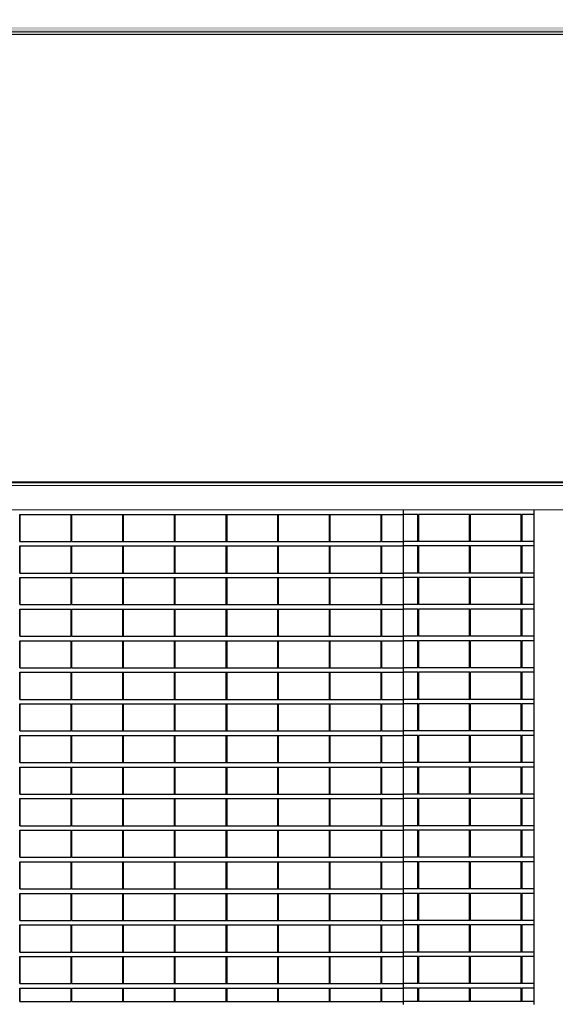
# Model space of a CAD drawing. Header units: millimetres. Extents: x 614675 to 1010864, y -150593 to -87691.
# Tile 142 of 194: x 921945 to 927884, y -137841 to -126928. Entities that reach past the tile are written whole.
import ezdxf

# ---------------------------------------------------------------- set-up
doc = ezdxf.new("R2010")
doc.units = ezdxf.units.MM
doc.header["$LTSCALE"] = 0.05
doc.layers.get('0').update_dxf_attribs({"lineweight": 0})
doc.layers.add('A-20--F1-WALLS', color=5, linetype='Continuous')
doc.layers.add('A-20--F3-WALLS', color=250, linetype='Continuous')
doc.layers.add('A-Sect-Thin', color=31, linetype='Continuous', lineweight=25)

# ---------------------------------------------------------------- blocks, each defined once
blk = doc.blocks.new('*U191')
at = {"layer": 'A-Sect-Thin', "color": 252, "linetype": 'Continuous', "lineweight": 25}
for points in [[(3079, 5100), (3079, 5400)], [(3079, 5400), (3083, 5400)], [(3083, 5100), (3083, 5400)], [(3083, 5400), (3647, 5400)], [(3647, 5100), (3647, 5400)], [(3653, 5100), (3653, 5400)], [(3653, 5400), (3656, 5400)], [(3656, 5100), (3656, 5400)], [(3656, 5400), (4219, 5400)], [(4219, 5100), (4219, 5400)], [(4225, 5100), (4225, 5400)], [(4225, 5400), (4228, 5400)], [(4228, 5100), (4228, 5400)], [(4228, 5400), (4792, 5400)], [(4792, 5100), (4792, 5400)], [(4798, 5100), (4798, 5400)], [(4798, 5400), (4801, 5400)], [(4801, 5100), (4801, 5400)], [(4801, 5400), (5365, 5400)], [(5365, 5100), (5365, 5400)], [(5371, 5100), (5371, 5400)], [(5371, 5400), (5375, 5400)], [(5375, 5100), (5375, 5400)], [(5375, 5400), (5937, 5400)], [(5937, 5100), (5937, 5400)], [(5943, 5100), (5943, 5400)], [(5943, 5400), (5947, 5400)], [(5947, 5100), (5947, 5400)], [(5947, 5400), (6510, 5400)], [(6510, 5100), (6510, 5400)], [(6516, 5100), (6516, 5400)], [(6516, 5400), (6519, 5400)], [(6519, 5100), (6519, 5400)], [(6519, 5400), (7084, 5400)], [(7084, 5100), (7084, 5400)], [(7090, 5100), (7090, 5400)], [(7090, 5400), (7093, 5400)], [(7093, 5100), (7093, 5400)], [(7093, 5400), (7333, 5400)], [(3079, 5100), (3083, 5100)], [(3079, 4750), (3079, 5050)], [(3079, 5050), (3083, 5050)], [(3083, 5100), (3647, 5100)], [(3083, 4750), (3083, 5050)], [(3083, 5050), (3647, 5050)], [(3647, 4750), (3647, 5050)], [(3653, 5100), (3656, 5100)], [(3653, 4750), (3653, 5050)], [(3653, 5050), (3656, 5050)], [(3656, 5100), (4219, 5100)], [(3656, 4750), (3656, 5050)], [(3656, 5050), (4219, 5050)], [(4219, 4750), (4219, 5050)], [(4225, 5100), (4228, 5100)], [(4225, 4750), (4225, 5050)], [(4225, 5050), (4228, 5050)], [(4228, 5100), (4792, 5100)], [(4228, 4750), (4228, 5050)], [(4228, 5050), (4792, 5050)], [(4792, 4750), (4792, 5050)], [(4798, 5100), (4801, 5100)], [(4798, 4750), (4798, 5050)], [(4798, 5050), (4801, 5050)], [(4801, 5100), (5365, 5100)], [(4801, 4750), (4801, 5050)], [(4801, 5050), (5365, 5050)], [(5365, 4750), (5365, 5050)], [(5371, 5100), (5375, 5100)], [(5371, 4750), (5371, 5050)], [(5371, 5050), (5375, 5050)], [(5375, 5100), (5937, 5100)], [(5375, 4750), (5375, 5050)], [(5375, 5050), (5937, 5050)], [(5937, 4750), (5937, 5050)], [(5943, 5100), (5947, 5100)], [(5943, 4750), (5943, 5050)], [(5943, 5050), (5947, 5050)], [(5947, 5100), (6510, 5100)], [(5947, 4750), (5947, 5050)], [(5947, 5050), (6510, 5050)], [(6510, 4750), (6510, 5050)], [(6516, 5100), (6519, 5100)], [(6516, 4750), (6516, 5050)], [(6516, 5050), (6519, 5050)], [(6519, 5100), (7084, 5100)], [(6519, 4750), (6519, 5050)], [(6519, 5050), (7084, 5050)], [(7084, 4750), (7084, 5050)], [(7090, 5100), (7093, 5100)], [(7090, 4750), (7090, 5050)], [(7090, 5050), (7093, 5050)], [(7093, 5100), (7333, 5100)], [(7093, 4750), (7093, 5050)], [(7093, 5050), (7333, 5050)], [(3079, 4750), (3083, 4750)], [(3079, 4400), (3079, 4700)], [(3079, 4700), (3083, 4700)], [(3083, 4750), (3647, 4750)], [(3083, 4400), (3083, 4700)], [(3083, 4700), (3647, 4700)], [(3647, 4400), (3647, 4700)], [(3653, 4750), (3656, 4750)], [(3653, 4400), (3653, 4700)], [(3653, 4700), (3656, 4700)], [(3656, 4750), (4219, 4750)], [(3656, 4400), (3656, 4700)], [(3656, 4700), (4219, 4700)], [(4219, 4400), (4219, 4700)], [(4225, 4750), (4228, 4750)], [(4225, 4400), (4225, 4700)], [(4225, 4700), (4228, 4700)], [(4228, 4750), (4792, 4750)], [(4228, 4400), (4228, 4700)], [(4228, 4700), (4792, 4700)], [(4792, 4400), (4792, 4700)], [(4798, 4750), (4801, 4750)], [(4798, 4400), (4798, 4700)], [(4798, 4700), (4801, 4700)], [(4801, 4750), (5365, 4750)], [(4801, 4400), (4801, 4700)], [(4801, 4700), (5365, 4700)], [(5365, 4400), (5365, 4700)], [(5371, 4750), (5375, 4750)], [(5371, 4400), (5371, 4700)], [(5371, 4700), (5375, 4700)], [(5375, 4750), (5937, 4750)], [(5375, 4400), (5375, 4700)], [(5375, 4700), (5937, 4700)], [(5937, 4400), (5937, 4700)], [(5943, 4750), (5947, 4750)], [(5943, 4400), (5943, 4700)], [(5943, 4700), (5947, 4700)], [(5947, 4750), (6510, 4750)], [(5947, 4400), (5947, 4700)], [(5947, 4700), (6510, 4700)], [(6510, 4400), (6510, 4700)], [(6516, 4750), (6519, 4750)], [(6516, 4400), (6516, 4700)], [(6516, 4700), (6519, 4700)], [(6519, 4750), (7084, 4750)], [(6519, 4400), (6519, 4700)], [(6519, 4700), (7084, 4700)], [(7084, 4400), (7084, 4700)], [(7090, 4750), (7093, 4750)], [(7090, 4400), (7090, 4700)], [(7090, 4700), (7093, 4700)], [(7093, 4750), (7333, 4750)], [(7093, 4400), (7093, 4700)], [(7093, 4700), (7333, 4700)], [(3079, 4400), (3083, 4400)], [(3083, 4400), (3647, 4400)], [(3653, 4400), (3656, 4400)], [(3656, 4400), (4219, 4400)], [(4225, 4400), (4228, 4400)], [(4228, 4400), (4792, 4400)], [(4798, 4400), (4801, 4400)], [(4801, 4400), (5365, 4400)], [(5371, 4400), (5375, 4400)], [(5375, 4400), (5937, 4400)], [(5943, 4400), (5947, 4400)], [(5947, 4400), (6510, 4400)], [(6516, 4400), (6519, 4400)], [(6519, 4400), (7084, 4400)], [(7090, 4400), (7093, 4400)], [(7093, 4400), (7333, 4400)], [(3079, 4050), (3079, 4350)], [(3079, 4350), (3083, 4350)], [(3083, 4050), (3083, 4350)], [(3083, 4350), (3647, 4350)], [(3647, 4050), (3647, 4350)], [(3653, 4050), (3653, 4350)], [(3653, 4350), (3656, 4350)], [(3656, 4050), (3656, 4350)], [(3656, 4350), (4219, 4350)], [(4219, 4050), (4219, 4350)], [(4225, 4050), (4225, 4350)], [(4225, 4350), (4228, 4350)], [(4228, 4050), (4228, 4350)], [(4228, 4350), (4792, 4350)], [(4792, 4050), (4792, 4350)], [(4798, 4050), (4798, 4350)], [(4798, 4350), (4801, 4350)], [(4801, 4050), (4801, 4350)], [(4801, 4350), (5365, 4350)], [(5365, 4050), (5365, 4350)], [(5371, 4050), (5371, 4350)], [(5371, 4350), (5375, 4350)], [(5375, 4050), (5375, 4350)], [(5375, 4350), (5937, 4350)], [(5937, 4050), (5937, 4350)], [(5943, 4050), (5943, 4350)], [(5943, 4350), (5947, 4350)], [(5947, 4050), (5947, 4350)], [(5947, 4350), (6510, 4350)], [(6510, 4050), (6510, 4350)], [(6516, 4050), (6516, 4350)], [(6516, 4350), (6519, 4350)], [(6519, 4050), (6519, 4350)], [(6519, 4350), (7084, 4350)], [(7084, 4050), (7084, 4350)], [(7090, 4050), (7090, 4350)], [(7090, 4350), (7093, 4350)], [(7093, 4050), (7093, 4350)], [(7093, 4350), (7333, 4350)], [(3079, 4050), (3083, 4050)], [(3083, 4050), (3647, 4050)], [(3653, 4050), (3656, 4050)], [(3656, 4050), (4219, 4050)], [(4225, 4050), (4228, 4050)], [(4228, 4050), (4792, 4050)], [(4798, 4050), (4801, 4050)], [(4801, 4050), (5365, 4050)], [(5371, 4050), (5375, 4050)], [(5375, 4050), (5937, 4050)], [(5943, 4050), (5947, 4050)], [(5947, 4050), (6510, 4050)], [(6516, 4050), (6519, 4050)], [(6519, 4050), (7084, 4050)], [(7090, 4050), (7093, 4050)], [(7093, 4050), (7333, 4050)], [(3079, 3700), (3079, 4000)], [(3079, 4000), (3083, 4000)], [(3083, 3700), (3083, 4000)], [(3083, 4000), (3647, 4000)], [(3647, 3700), (3647, 4000)], [(3653, 3700), (3653, 4000)], [(3653, 4000), (3656, 4000)], [(3656, 3700), (3656, 4000)], [(3656, 4000), (4219, 4000)], [(4219, 3700), (4219, 4000)], [(4225, 3700), (4225, 4000)], [(4225, 4000), (4228, 4000)], [(4228, 3700), (4228, 4000)], [(4228, 4000), (4792, 4000)], [(4792, 3700), (4792, 4000)], [(4798, 3700), (4798, 4000)], [(4798, 4000), (4801, 4000)], [(4801, 3700), (4801, 4000)], [(4801, 4000), (5365, 4000)], [(5365, 3700), (5365, 4000)], [(5371, 3700), (5371, 4000)], [(5371, 4000), (5375, 4000)], [(5375, 3700), (5375, 4000)], [(5375, 4000), (5937, 4000)], [(5937, 3700), (5937, 4000)], [(5943, 3700), (5943, 4000)], [(5943, 4000), (5947, 4000)], [(5947, 3700), (5947, 4000)], [(5947, 4000), (6510, 4000)], [(6510, 3700), (6510, 4000)], [(6516, 3700), (6516, 4000)], [(6516, 4000), (6519, 4000)], [(6519, 3700), (6519, 4000)], [(6519, 4000), (7084, 4000)], [(7084, 3700), (7084, 4000)], [(7090, 3700), (7090, 4000)], [(7090, 4000), (7093, 4000)], [(7093, 3700), (7093, 4000)], [(7093, 4000), (7333, 4000)], [(3079, 3700), (3083, 3700)], [(3079, 3350), (3079, 3650)], [(3079, 3650), (3083, 3650)], [(3083, 3700), (3647, 3700)], [(3083, 3350), (3083, 3650)], [(3083, 3650), (3647, 3650)], [(3647, 3350), (3647, 3650)], [(3653, 3700), (3656, 3700)], [(3653, 3350), (3653, 3650)], [(3653, 3650), (3656, 3650)], [(3656, 3700), (4219, 3700)], [(3656, 3350), (3656, 3650)], [(3656, 3650), (4219, 3650)], [(4219, 3350), (4219, 3650)], [(4225, 3700), (4228, 3700)], [(4225, 3350), (4225, 3650)], [(4225, 3650), (4228, 3650)], [(4228, 3700), (4792, 3700)], [(4228, 3350), (4228, 3650)], [(4228, 3650), (4792, 3650)], [(4792, 3350), (4792, 3650)], [(4798, 3700), (4801, 3700)], [(4798, 3350), (4798, 3650)], [(4798, 3650), (4801, 3650)], [(4801, 3700), (5365, 3700)], [(4801, 3350), (4801, 3650)], [(4801, 3650), (5365, 3650)], [(5365, 3350), (5365, 3650)], [(5371, 3700), (5375, 3700)], [(5371, 3350), (5371, 3650)], [(5371, 3650), (5375, 3650)], [(5375, 3700), (5937, 3700)], [(5375, 3350), (5375, 3650)], [(5375, 3650), (5937, 3650)], [(5937, 3350), (5937, 3650)], [(5943, 3700), (5947, 3700)], [(5943, 3350), (5943, 3650)], [(5943, 3650), (5947, 3650)], [(5947, 3700), (6510, 3700)], [(5947, 3350), (5947, 3650)], [(5947, 3650), (6510, 3650)], [(6510, 3350), (6510, 3650)], [(6516, 3700), (6519, 3700)], [(6516, 3350), (6516, 3650)], [(6516, 3650), (6519, 3650)], [(6519, 3700), (7084, 3700)], [(6519, 3350), (6519, 3650)], [(6519, 3650), (7084, 3650)], [(7084, 3350), (7084, 3650)], [(7090, 3700), (7093, 3700)], [(7090, 3350), (7090, 3650)], [(7090, 3650), (7093, 3650)], [(7093, 3700), (7333, 3700)], [(7093, 3350), (7093, 3650)], [(7093, 3650), (7333, 3650)], [(3079, 3350), (3083, 3350)], [(3079, 3000), (3079, 3300)], [(3079, 3300), (3083, 3300)], [(3083, 3350), (3647, 3350)], [(3083, 3000), (3083, 3300)], [(3083, 3300), (3647, 3300)], [(3647, 3000), (3647, 3300)], [(3653, 3350), (3656, 3350)], [(3653, 3000), (3653, 3300)], [(3653, 3300), (3656, 3300)], [(3656, 3350), (4219, 3350)], [(3656, 3000), (3656, 3300)], [(3656, 3300), (4219, 3300)], [(4219, 3000), (4219, 3300)], [(4225, 3350), (4228, 3350)], [(4225, 3000), (4225, 3300)], [(4225, 3300), (4228, 3300)], [(4228, 3350), (4792, 3350)], [(4228, 3000), (4228, 3300)], [(4228, 3300), (4792, 3300)], [(4792, 3000), (4792, 3300)], [(4798, 3350), (4801, 3350)], [(4798, 3000), (4798, 3300)], [(4798, 3300), (4801, 3300)], [(4801, 3350), (5365, 3350)], [(4801, 3000), (4801, 3300)], [(4801, 3300), (5365, 3300)], [(5365, 3000), (5365, 3300)], [(5371, 3350), (5375, 3350)], [(5371, 3000), (5371, 3300)], [(5371, 3300), (5375, 3300)], [(5375, 3350), (5937, 3350)], [(5375, 3000), (5375, 3300)], [(5375, 3300), (5937, 3300)], [(5937, 3000), (5937, 3300)], [(5943, 3350), (5947, 3350)], [(5943, 3000), (5943, 3300)], [(5943, 3300), (5947, 3300)], [(5947, 3350), (6510, 3350)], [(5947, 3000), (5947, 3300)], [(5947, 3300), (6510, 3300)], [(6510, 3000), (6510, 3300)], [(6516, 3350), (6519, 3350)], [(6516, 3000), (6516, 3300)], [(6516, 3300), (6519, 3300)], [(6519, 3350), (7084, 3350)], [(6519, 3000), (6519, 3300)], [(6519, 3300), (7084, 3300)], [(7084, 3000), (7084, 3300)], [(7090, 3350), (7093, 3350)], [(7090, 3000), (7090, 3300)], [(7090, 3300), (7093, 3300)], [(7093, 3350), (7333, 3350)], [(7093, 3000), (7093, 3300)], [(7093, 3300), (7333, 3300)], [(3079, 3000), (3083, 3000)], [(3079, 2650), (3079, 2950)], [(3079, 2950), (3083, 2950)], [(3083, 3000), (3647, 3000)], [(3083, 2650), (3083, 2950)], [(3083, 2950), (3647, 2950)], [(3647, 2650), (3647, 2950)], [(3653, 3000), (3656, 3000)], [(3653, 2650), (3653, 2950)], [(3653, 2950), (3656, 2950)], [(3656, 3000), (4219, 3000)], [(3656, 2650), (3656, 2950)], [(3656, 2950), (4219, 2950)], [(4219, 2650), (4219, 2950)], [(4225, 3000), (4228, 3000)], [(4225, 2650), (4225, 2950)], [(4225, 2950), (4228, 2950)], [(4228, 3000), (4792, 3000)], [(4228, 2650), (4228, 2950)], [(4228, 2950), (4792, 2950)], [(4792, 2650), (4792, 2950)], [(4798, 3000), (4801, 3000)], [(4798, 2650), (4798, 2950)], [(4798, 2950), (4801, 2950)], [(4801, 3000), (5365, 3000)], [(4801, 2650), (4801, 2950)], [(4801, 2950), (5365, 2950)], [(5365, 2650), (5365, 2950)], [(5371, 3000), (5375, 3000)], [(5371, 2650), (5371, 2950)], [(5371, 2950), (5375, 2950)], [(5375, 3000), (5937, 3000)], [(5375, 2650), (5375, 2950)], [(5375, 2950), (5937, 2950)], [(5937, 2650), (5937, 2950)], [(5943, 3000), (5947, 3000)], [(5943, 2650), (5943, 2950)], [(5943, 2950), (5947, 2950)], [(5947, 3000), (6510, 3000)], [(5947, 2650), (5947, 2950)], [(5947, 2950), (6510, 2950)], [(6510, 2650), (6510, 2950)], [(6516, 3000), (6519, 3000)], [(6516, 2650), (6516, 2950)], [(6516, 2950), (6519, 2950)], [(6519, 3000), (7084, 3000)], [(6519, 2650), (6519, 2950)], [(6519, 2950), (7084, 2950)], [(7084, 2650), (7084, 2950)], [(7090, 3000), (7093, 3000)], [(7090, 2650), (7090, 2950)], [(7090, 2950), (7093, 2950)], [(7093, 3000), (7333, 3000)], [(7093, 2650), (7093, 2950)], [(7093, 2950), (7333, 2950)], [(3079, 2650), (3083, 2650)], [(3083, 2650), (3647, 2650)], [(3653, 2650), (3656, 2650)], [(3656, 2650), (4219, 2650)], [(4225, 2650), (4228, 2650)], [(4228, 2650), (4792, 2650)], [(4798, 2650), (4801, 2650)], [(4801, 2650), (5365, 2650)], [(5371, 2650), (5375, 2650)], [(5375, 2650), (5937, 2650)], [(5943, 2650), (5947, 2650)], [(5947, 2650), (6510, 2650)], [(6516, 2650), (6519, 2650)], [(6519, 2650), (7084, 2650)], [(7090, 2650), (7093, 2650)], [(7093, 2650), (7333, 2650)], [(3079, 2300), (3079, 2600)], [(3079, 2600), (3083, 2600)], [(3083, 2300), (3083, 2600)], [(3083, 2600), (3647, 2600)], [(3647, 2300), (3647, 2600)], [(3653, 2300), (3653, 2600)], [(3653, 2600), (3656, 2600)], [(3656, 2300), (3656, 2600)], [(3656, 2600), (4219, 2600)], [(4219, 2300), (4219, 2600)], [(4225, 2300), (4225, 2600)], [(4225, 2600), (4228, 2600)], [(4228, 2300), (4228, 2600)], [(4228, 2600), (4792, 2600)], [(4792, 2300), (4792, 2600)], [(4798, 2300), (4798, 2600)], [(4798, 2600), (4801, 2600)], [(4801, 2300), (4801, 2600)], [(4801, 2600), (5365, 2600)], [(5365, 2300), (5365, 2600)], [(5371, 2300), (5371, 2600)], [(5371, 2600), (5375, 2600)], [(5375, 2300), (5375, 2600)], [(5375, 2600), (5937, 2600)], [(5937, 2300), (5937, 2600)], [(5943, 2300), (5943, 2600)], [(5943, 2600), (5947, 2600)], [(5947, 2300), (5947, 2600)], [(5947, 2600), (6510, 2600)], [(6510, 2300), (6510, 2600)], [(6516, 2300), (6516, 2600)], [(6516, 2600), (6519, 2600)], [(6519, 2300), (6519, 2600)], [(6519, 2600), (7084, 2600)], [(7084, 2300), (7084, 2600)], [(7090, 2300), (7090, 2600)], [(7090, 2600), (7093, 2600)], [(7093, 2300), (7093, 2600)], [(7093, 2600), (7333, 2600)], [(3079, 2300), (3083, 2300)], [(3083, 2300), (3647, 2300)], [(3653, 2300), (3656, 2300)], [(3656, 2300), (4219, 2300)], [(4225, 2300), (4228, 2300)], [(4228, 2300), (4792, 2300)], [(4798, 2300), (4801, 2300)], [(4801, 2300), (5365, 2300)], [(5371, 2300), (5375, 2300)], [(5375, 2300), (5937, 2300)], [(5943, 2300), (5947, 2300)], [(5947, 2300), (6510, 2300)], [(6516, 2300), (6519, 2300)], [(6519, 2300), (7084, 2300)], [(7090, 2300), (7093, 2300)], [(7093, 2300), (7333, 2300)], [(3079, 1950), (3079, 2250)], [(3079, 2250), (3083, 2250)], [(3083, 1950), (3083, 2250)], [(3083, 2250), (3647, 2250)], [(3647, 1950), (3647, 2250)], [(3653, 1950), (3653, 2250)], [(3653, 2250), (3656, 2250)], [(3656, 1950), (3656, 2250)], [(3656, 2250), (4219, 2250)], [(4219, 1950), (4219, 2250)], [(4225, 1950), (4225, 2250)], [(4225, 2250), (4228, 2250)], [(4228, 1950), (4228, 2250)], [(4228, 2250), (4792, 2250)], [(4792, 1950), (4792, 2250)], [(4798, 1950), (4798, 2250)], [(4798, 2250), (4801, 2250)], [(4801, 1950), (4801, 2250)], [(4801, 2250), (5365, 2250)], [(5365, 1950), (5365, 2250)], [(5371, 1950), (5371, 2250)], [(5371, 2250), (5375, 2250)], [(5375, 1950), (5375, 2250)], [(5375, 2250), (5937, 2250)], [(5937, 1950), (5937, 2250)], [(5943, 1950), (5943, 2250)], [(5943, 2250), (5947, 2250)], [(5947, 1950), (5947, 2250)], [(5947, 2250), (6510, 2250)], [(6510, 1950), (6510, 2250)], [(6516, 1950), (6516, 2250)], [(6516, 2250), (6519, 2250)], [(6519, 1950), (6519, 2250)], [(6519, 2250), (7084, 2250)], [(7084, 1950), (7084, 2250)], [(7090, 1950), (7090, 2250)], [(7090, 2250), (7093, 2250)], [(7093, 1950), (7093, 2250)], [(7093, 2250), (7333, 2250)], [(3079, 1950), (3083, 1950)], [(3079, 1600), (3079, 1900)], [(3079, 1900), (3083, 1900)], [(3083, 1950), (3647, 1950)], [(3083, 1600), (3083, 1900)], [(3083, 1900), (3647, 1900)], [(3647, 1600), (3647, 1900)], [(3653, 1950), (3656, 1950)], [(3653, 1600), (3653, 1900)], [(3653, 1900), (3656, 1900)], [(3656, 1950), (4219, 1950)], [(3656, 1600), (3656, 1900)], [(3656, 1900), (4219, 1900)], [(4219, 1600), (4219, 1900)], [(4225, 1950), (4228, 1950)], [(4225, 1600), (4225, 1900)], [(4225, 1900), (4228, 1900)], [(4228, 1950), (4792, 1950)], [(4228, 1600), (4228, 1900)], [(4228, 1900), (4792, 1900)], [(4792, 1600), (4792, 1900)], [(4798, 1950), (4801, 1950)], [(4798, 1600), (4798, 1900)], [(4798, 1900), (4801, 1900)], [(4801, 1950), (5365, 1950)], [(4801, 1600), (4801, 1900)], [(4801, 1900), (5365, 1900)], [(5365, 1600), (5365, 1900)], [(5371, 1950), (5375, 1950)], [(5371, 1600), (5371, 1900)], [(5371, 1900), (5375, 1900)], [(5375, 1950), (5937, 1950)], [(5375, 1600), (5375, 1900)], [(5375, 1900), (5937, 1900)], [(5937, 1600), (5937, 1900)], [(5943, 1950), (5947, 1950)], [(5943, 1600), (5943, 1900)], [(5943, 1900), (5947, 1900)], [(5947, 1950), (6510, 1950)], [(5947, 1600), (5947, 1900)], [(5947, 1900), (6510, 1900)], [(6510, 1600), (6510, 1900)], [(6516, 1950), (6519, 1950)], [(6516, 1600), (6516, 1900)], [(6516, 1900), (6519, 1900)], [(6519, 1950), (7084, 1950)], [(6519, 1600), (6519, 1900)], [(6519, 1900), (7084, 1900)], [(7084, 1600), (7084, 1900)], [(7090, 1950), (7093, 1950)], [(7090, 1600), (7090, 1900)], [(7090, 1900), (7093, 1900)], [(7093, 1950), (7333, 1950)], [(7093, 1600), (7093, 1900)], [(7093, 1900), (7333, 1900)], [(3079, 1600), (3083, 1600)], [(3079, 1250), (3079, 1550)], [(3079, 1550), (3083, 1550)], [(3083, 1600), (3647, 1600)], [(3083, 1250), (3083, 1550)], [(3083, 1550), (3647, 1550)], [(3647, 1250), (3647, 1550)], [(3653, 1600), (3656, 1600)], [(3653, 1250), (3653, 1550)], [(3653, 1550), (3656, 1550)], [(3656, 1600), (4219, 1600)], [(3656, 1250), (3656, 1550)], [(3656, 1550), (4219, 1550)], [(4219, 1250), (4219, 1550)], [(4225, 1600), (4228, 1600)], [(4225, 1250), (4225, 1550)], [(4225, 1550), (4228, 1550)], [(4228, 1600), (4792, 1600)], [(4228, 1250), (4228, 1550)], [(4228, 1550), (4792, 1550)], [(4792, 1250), (4792, 1550)], [(4798, 1600), (4801, 1600)], [(4798, 1250), (4798, 1550)], [(4798, 1550), (4801, 1550)], [(4801, 1600), (5365, 1600)], [(4801, 1250), (4801, 1550)], [(4801, 1550), (5365, 1550)], [(5365, 1250), (5365, 1550)], [(5371, 1600), (5375, 1600)], [(5371, 1250), (5371, 1550)], [(5371, 1550), (5375, 1550)], [(5375, 1600), (5937, 1600)], [(5375, 1250), (5375, 1550)], [(5375, 1550), (5937, 1550)], [(5937, 1250), (5937, 1550)], [(5943, 1600), (5947, 1600)], [(5943, 1250), (5943, 1550)], [(5943, 1550), (5947, 1550)], [(5947, 1600), (6510, 1600)], [(5947, 1250), (5947, 1550)], [(5947, 1550), (6510, 1550)], [(6510, 1250), (6510, 1550)], [(6516, 1600), (6519, 1600)], [(6516, 1250), (6516, 1550)], [(6516, 1550), (6519, 1550)], [(6519, 1600), (7084, 1600)], [(6519, 1250), (6519, 1550)], [(6519, 1550), (7084, 1550)], [(7084, 1250), (7084, 1550)], [(7090, 1600), (7093, 1600)], [(7090, 1250), (7090, 1550)], [(7090, 1550), (7093, 1550)], [(7093, 1600), (7333, 1600)], [(7093, 1250), (7093, 1550)], [(7093, 1550), (7333, 1550)], [(3079, 1250), (3083, 1250)], [(3083, 1250), (3647, 1250)], [(3653, 1250), (3656, 1250)], [(3656, 1250), (4219, 1250)], [(4225, 1250), (4228, 1250)], [(4228, 1250), (4792, 1250)], [(4798, 1250), (4801, 1250)], [(4801, 1250), (5365, 1250)], [(5371, 1250), (5375, 1250)], [(5375, 1250), (5937, 1250)], [(5943, 1250), (5947, 1250)], [(5947, 1250), (6510, 1250)], [(6516, 1250), (6519, 1250)], [(6519, 1250), (7084, 1250)], [(7090, 1250), (7093, 1250)], [(7093, 1250), (7333, 1250)], [(3079, 900), (3079, 1200)], [(3079, 1200), (3083, 1200)], [(3083, 900), (3083, 1200)], [(3083, 1200), (3647, 1200)], [(3647, 900), (3647, 1200)], [(3653, 900), (3653, 1200)], [(3653, 1200), (3656, 1200)], [(3656, 900), (3656, 1200)], [(3656, 1200), (4219, 1200)], [(4219, 900), (4219, 1200)], [(4225, 900), (4225, 1200)], [(4225, 1200), (4228, 1200)], [(4228, 900), (4228, 1200)], [(4228, 1200), (4792, 1200)], [(4792, 900), (4792, 1200)], [(4798, 900), (4798, 1200)], [(4798, 1200), (4801, 1200)], [(4801, 900), (4801, 1200)], [(4801, 1200), (5365, 1200)], [(5365, 900), (5365, 1200)], [(5371, 900), (5371, 1200)], [(5371, 1200), (5375, 1200)], [(5375, 900), (5375, 1200)], [(5375, 1200), (5937, 1200)], [(5937, 900), (5937, 1200)], [(5943, 900), (5943, 1200)], [(5943, 1200), (5947, 1200)], [(5947, 900), (5947, 1200)], [(5947, 1200), (6510, 1200)], [(6510, 900), (6510, 1200)], [(6516, 900), (6516, 1200)], [(6516, 1200), (6519, 1200)], [(6519, 900), (6519, 1200)], [(6519, 1200), (7084, 1200)], [(7084, 900), (7084, 1200)], [(7090, 900), (7090, 1200)], [(7090, 1200), (7093, 1200)], [(7093, 900), (7093, 1200)], [(7093, 1200), (7333, 1200)], [(3079, 900), (3083, 900)], [(3083, 900), (3647, 900)], [(3653, 900), (3656, 900)], [(3656, 900), (4219, 900)], [(4225, 900), (4228, 900)], [(4228, 900), (4792, 900)], [(4798, 900), (4801, 900)], [(4801, 900), (5365, 900)], [(5371, 900), (5375, 900)], [(5375, 900), (5937, 900)], [(5943, 900), (5947, 900)], [(5947, 900), (6510, 900)], [(6516, 900), (6519, 900)], [(6519, 900), (7084, 900)], [(7090, 900), (7093, 900)], [(7093, 900), (7333, 900)], [(3079, 550), (3079, 850)], [(3079, 850), (3083, 850)], [(3083, 550), (3083, 850)], [(3083, 850), (3647, 850)], [(3647, 550), (3647, 850)], [(3653, 550), (3653, 850)], [(3653, 850), (3656, 850)], [(3656, 550), (3656, 850)], [(3656, 850), (4219, 850)], [(4219, 550), (4219, 850)], [(4225, 550), (4225, 850)], [(4225, 850), (4228, 850)], [(4228, 550), (4228, 850)], [(4228, 850), (4792, 850)], [(4792, 550), (4792, 850)], [(4798, 550), (4798, 850)], [(4798, 850), (4801, 850)], [(4801, 550), (4801, 850)], [(4801, 850), (5365, 850)], [(5365, 550), (5365, 850)], [(5371, 550), (5371, 850)], [(5371, 850), (5375, 850)], [(5375, 550), (5375, 850)], [(5375, 850), (5937, 850)], [(5937, 550), (5937, 850)], [(5943, 550), (5943, 850)], [(5943, 850), (5947, 850)], [(5947, 550), (5947, 850)], [(5947, 850), (6510, 850)], [(6510, 550), (6510, 850)], [(6516, 550), (6516, 850)], [(6516, 850), (6519, 850)], [(6519, 550), (6519, 850)], [(6519, 850), (7084, 850)], [(7084, 550), (7084, 850)], [(7090, 550), (7090, 850)], [(7090, 850), (7093, 850)], [(7093, 550), (7093, 850)], [(7093, 850), (7333, 850)], [(3079, 550), (3083, 550)], [(3083, 550), (3647, 550)], [(3653, 550), (3656, 550)], [(3656, 550), (4219, 550)], [(4225, 550), (4228, 550)], [(4228, 550), (4792, 550)], [(4798, 550), (4801, 550)], [(4801, 550), (5365, 550)], [(5371, 550), (5375, 550)], [(5375, 550), (5937, 550)], [(5943, 550), (5947, 550)], [(5947, 550), (6510, 550)], [(6516, 550), (6519, 550)], [(6519, 550), (7084, 550)], [(7090, 550), (7093, 550)], [(7093, 550), (7333, 550)], [(3079, 200), (3079, 500)], [(3079, 500), (3083, 500)], [(3083, 200), (3083, 500)], [(3083, 500), (3647, 500)], [(3647, 200), (3647, 500)], [(3653, 200), (3653, 500)], [(3653, 500), (3656, 500)], [(3656, 200), (3656, 500)], [(3656, 500), (4219, 500)], [(4219, 200), (4219, 500)], [(4225, 200), (4225, 500)], [(4225, 500), (4228, 500)], [(4228, 200), (4228, 500)], [(4228, 500), (4792, 500)], [(4792, 200), (4792, 500)], [(4798, 200), (4798, 500)], [(4798, 500), (4801, 500)], [(4801, 200), (4801, 500)], [(4801, 500), (5365, 500)], [(5365, 200), (5365, 500)], [(5371, 200), (5371, 500)], [(5371, 500), (5375, 500)], [(5375, 200), (5375, 500)], [(5375, 500), (5937, 500)], [(5937, 200), (5937, 500)], [(5943, 200), (5943, 500)], [(5943, 500), (5947, 500)], [(5947, 200), (5947, 500)], [(5947, 500), (6510, 500)], [(6510, 200), (6510, 500)], [(6516, 200), (6516, 500)], [(6516, 500), (6519, 500)], [(6519, 200), (6519, 500)], [(6519, 500), (7084, 500)], [(7084, 200), (7084, 500)], [(7090, 200), (7090, 500)], [(7090, 500), (7093, 500)], [(7093, 200), (7093, 500)], [(7093, 500), (7333, 500)], [(3079, 200), (3083, 200)], [(3079, 0), (3079, 150)], [(3079, 150), (3083, 150)], [(3083, 200), (3647, 200)], [(3083, 0), (3083, 150)], [(3083, 150), (3647, 150)], [(3647, 0), (3647, 150)], [(3653, 200), (3656, 200)], [(3653, 0), (3653, 150)], [(3653, 150), (3656, 150)], [(3656, 200), (4219, 200)], [(3656, 0), (3656, 150)], [(3656, 150), (4219, 150)], [(4219, 0), (4219, 150)], [(4225, 200), (4228, 200)], [(4225, 0), (4225, 150)], [(4225, 150), (4228, 150)], [(4228, 200), (4792, 200)], [(4228, 0), (4228, 150)], [(4228, 150), (4792, 150)], [(4792, 0), (4792, 150)], [(4798, 200), (4801, 200)], [(4798, 0), (4798, 150)], [(4798, 150), (4801, 150)], [(4801, 200), (5365, 200)], [(4801, 0), (4801, 150)], [(4801, 150), (5365, 150)], [(5365, 0), (5365, 150)], [(5371, 200), (5375, 200)], [(5371, 0), (5371, 150)], [(5371, 150), (5375, 150)], [(5375, 200), (5937, 200)], [(5375, 0), (5375, 150)], [(5375, 150), (5937, 150)], [(5937, 0), (5937, 150)], [(5943, 200), (5947, 200)], [(5943, 0), (5943, 150)], [(5943, 150), (5947, 150)], [(5947, 200), (6510, 200)], [(5947, 0), (5947, 150)], [(5947, 150), (6510, 150)], [(6510, 0), (6510, 150)], [(6516, 200), (6519, 200)], [(6516, 0), (6516, 150)], [(6516, 150), (6519, 150)], [(6519, 200), (7084, 200)], [(6519, 0), (6519, 150)], [(6519, 150), (7084, 150)], [(7084, 0), (7084, 150)], [(7090, 200), (7093, 200)], [(7090, 0), (7090, 150)], [(7090, 150), (7093, 150)], [(7093, 200), (7333, 200)], [(7093, 0), (7093, 150)], [(7093, 150), (7333, 150)], [(3079, 0), (3083, 0)], [(3083, 0), (3647, 0)], [(3653, 0), (3656, 0)], [(3656, 0), (4219, 0)], [(4225, 0), (4228, 0)], [(4228, 0), (4792, 0)], [(4798, 0), (4801, 0)], [(4801, 0), (5365, 0)], [(5371, 0), (5375, 0)], [(5375, 0), (5937, 0)], [(5943, 0), (5947, 0)], [(5947, 0), (6510, 0)], [(6516, 0), (6519, 0)], [(6519, 0), (7084, 0)], [(7090, 0), (7093, 0)], [(7093, 0), (7333, 0)]]:
    blk.add_lwpolyline(points, dxfattribs=at)
blk = doc.blocks.new('*U192')
at = {"layer": 'A-Sect-Thin', "color": 252, "linetype": 'Continuous', "lineweight": 25}
for points in [[(5803, 5400), (5937, 5400)], [(5937, 5100), (5937, 5400)], [(5943, 5100), (5943, 5400)], [(5943, 5400), (5947, 5400)], [(5947, 5100), (5947, 5400)], [(5947, 5400), (6510, 5400)], [(6510, 5100), (6510, 5400)], [(6516, 5100), (6516, 5400)], [(6516, 5400), (6519, 5400)], [(6519, 5100), (6519, 5400)], [(6519, 5400), (7084, 5400)], [(7084, 5100), (7084, 5400)], [(7090, 5100), (7090, 5400)], [(7090, 5400), (7093, 5400)], [(7093, 5100), (7093, 5400)], [(7093, 5400), (7251, 5400)], [(5803, 5100), (5937, 5100)], [(5803, 5050), (5937, 5050)], [(5937, 4750), (5937, 5050)], [(5943, 5100), (5947, 5100)], [(5943, 4750), (5943, 5050)], [(5943, 5050), (5947, 5050)], [(5947, 5100), (6510, 5100)], [(5947, 4750), (5947, 5050)], [(5947, 5050), (6510, 5050)], [(6510, 4750), (6510, 5050)], [(6516, 5100), (6519, 5100)], [(6516, 4750), (6516, 5050)], [(6516, 5050), (6519, 5050)], [(6519, 5100), (7084, 5100)], [(6519, 4750), (6519, 5050)], [(6519, 5050), (7084, 5050)], [(7084, 4750), (7084, 5050)], [(7090, 5100), (7093, 5100)], [(7090, 4750), (7090, 5050)], [(7090, 5050), (7093, 5050)], [(7093, 5100), (7251, 5100)], [(7093, 4750), (7093, 5050)], [(7093, 5050), (7251, 5050)], [(5803, 4750), (5937, 4750)], [(5803, 4700), (5937, 4700)], [(5937, 4400), (5937, 4700)], [(5943, 4750), (5947, 4750)], [(5943, 4400), (5943, 4700)], [(5943, 4700), (5947, 4700)], [(5947, 4750), (6510, 4750)], [(5947, 4400), (5947, 4700)], [(5947, 4700), (6510, 4700)], [(6510, 4400), (6510, 4700)], [(6516, 4750), (6519, 4750)], [(6516, 4400), (6516, 4700)], [(6516, 4700), (6519, 4700)], [(6519, 4750), (7084, 4750)], [(6519, 4400), (6519, 4700)], [(6519, 4700), (7084, 4700)], [(7084, 4400), (7084, 4700)], [(7090, 4750), (7093, 4750)], [(7090, 4400), (7090, 4700)], [(7090, 4700), (7093, 4700)], [(7093, 4750), (7251, 4750)], [(7093, 4400), (7093, 4700)], [(7093, 4700), (7251, 4700)], [(5803, 4400), (5937, 4400)], [(5943, 4400), (5947, 4400)], [(5947, 4400), (6510, 4400)], [(6516, 4400), (6519, 4400)], [(6519, 4400), (7084, 4400)], [(7090, 4400), (7093, 4400)], [(7093, 4400), (7251, 4400)], [(5803, 4350), (5937, 4350)], [(5937, 4050), (5937, 4350)], [(5943, 4050), (5943, 4350)], [(5943, 4350), (5947, 4350)], [(5947, 4050), (5947, 4350)], [(5947, 4350), (6510, 4350)], [(6510, 4050), (6510, 4350)], [(6516, 4050), (6516, 4350)], [(6516, 4350), (6519, 4350)], [(6519, 4050), (6519, 4350)], [(6519, 4350), (7084, 4350)], [(7084, 4050), (7084, 4350)], [(7090, 4050), (7090, 4350)], [(7090, 4350), (7093, 4350)], [(7093, 4050), (7093, 4350)], [(7093, 4350), (7251, 4350)], [(5803, 4050), (5937, 4050)], [(5943, 4050), (5947, 4050)], [(5947, 4050), (6510, 4050)], [(6516, 4050), (6519, 4050)], [(6519, 4050), (7084, 4050)], [(7090, 4050), (7093, 4050)], [(7093, 4050), (7251, 4050)], [(5803, 4000), (5937, 4000)], [(5937, 3700), (5937, 4000)], [(5943, 3700), (5943, 4000)], [(5943, 4000), (5947, 4000)], [(5947, 3700), (5947, 4000)], [(5947, 4000), (6510, 4000)], [(6510, 3700), (6510, 4000)], [(6516, 3700), (6516, 4000)], [(6516, 4000), (6519, 4000)], [(6519, 3700), (6519, 4000)], [(6519, 4000), (7084, 4000)], [(7084, 3700), (7084, 4000)], [(7090, 3700), (7090, 4000)], [(7090, 4000), (7093, 4000)], [(7093, 3700), (7093, 4000)], [(7093, 4000), (7251, 4000)], [(5803, 3700), (5937, 3700)], [(5803, 3650), (5937, 3650)], [(5937, 3350), (5937, 3650)], [(5943, 3700), (5947, 3700)], [(5943, 3350), (5943, 3650)], [(5943, 3650), (5947, 3650)], [(5947, 3700), (6510, 3700)], [(5947, 3350), (5947, 3650)], [(5947, 3650), (6510, 3650)], [(6510, 3350), (6510, 3650)], [(6516, 3700), (6519, 3700)], [(6516, 3350), (6516, 3650)], [(6516, 3650), (6519, 3650)], [(6519, 3700), (7084, 3700)], [(6519, 3350), (6519, 3650)], [(6519, 3650), (7084, 3650)], [(7084, 3350), (7084, 3650)], [(7090, 3700), (7093, 3700)], [(7090, 3350), (7090, 3650)], [(7090, 3650), (7093, 3650)], [(7093, 3700), (7251, 3700)], [(7093, 3350), (7093, 3650)], [(7093, 3650), (7251, 3650)], [(5803, 3350), (5937, 3350)], [(5803, 3300), (5937, 3300)], [(5937, 3000), (5937, 3300)], [(5943, 3350), (5947, 3350)], [(5943, 3000), (5943, 3300)], [(5943, 3300), (5947, 3300)], [(5947, 3350), (6510, 3350)], [(5947, 3000), (5947, 3300)], [(5947, 3300), (6510, 3300)], [(6510, 3000), (6510, 3300)], [(6516, 3350), (6519, 3350)], [(6516, 3000), (6516, 3300)], [(6516, 3300), (6519, 3300)], [(6519, 3350), (7084, 3350)], [(6519, 3000), (6519, 3300)], [(6519, 3300), (7084, 3300)], [(7084, 3000), (7084, 3300)], [(7090, 3350), (7093, 3350)], [(7090, 3000), (7090, 3300)], [(7090, 3300), (7093, 3300)], [(7093, 3350), (7251, 3350)], [(7093, 3000), (7093, 3300)], [(7093, 3300), (7251, 3300)], [(5803, 3000), (5937, 3000)], [(5803, 2950), (5937, 2950)], [(5937, 2650), (5937, 2950)], [(5943, 3000), (5947, 3000)], [(5943, 2650), (5943, 2950)], [(5943, 2950), (5947, 2950)], [(5947, 3000), (6510, 3000)], [(5947, 2650), (5947, 2950)], [(5947, 2950), (6510, 2950)], [(6510, 2650), (6510, 2950)], [(6516, 3000), (6519, 3000)], [(6516, 2650), (6516, 2950)], [(6516, 2950), (6519, 2950)], [(6519, 3000), (7084, 3000)], [(6519, 2650), (6519, 2950)], [(6519, 2950), (7084, 2950)], [(7084, 2650), (7084, 2950)], [(7090, 3000), (7093, 3000)], [(7090, 2650), (7090, 2950)], [(7090, 2950), (7093, 2950)], [(7093, 3000), (7251, 3000)], [(7093, 2650), (7093, 2950)], [(7093, 2950), (7251, 2950)], [(5803, 2650), (5937, 2650)], [(5943, 2650), (5947, 2650)], [(5947, 2650), (6510, 2650)], [(6516, 2650), (6519, 2650)], [(6519, 2650), (7084, 2650)], [(7090, 2650), (7093, 2650)], [(7093, 2650), (7251, 2650)], [(5803, 2600), (5937, 2600)], [(5937, 2300), (5937, 2600)], [(5943, 2300), (5943, 2600)], [(5943, 2600), (5947, 2600)], [(5947, 2300), (5947, 2600)], [(5947, 2600), (6510, 2600)], [(6510, 2300), (6510, 2600)], [(6516, 2300), (6516, 2600)], [(6516, 2600), (6519, 2600)], [(6519, 2300), (6519, 2600)], [(6519, 2600), (7084, 2600)], [(7084, 2300), (7084, 2600)], [(7090, 2300), (7090, 2600)], [(7090, 2600), (7093, 2600)], [(7093, 2300), (7093, 2600)], [(7093, 2600), (7251, 2600)], [(5803, 2300), (5937, 2300)], [(5943, 2300), (5947, 2300)], [(5947, 2300), (6510, 2300)], [(6516, 2300), (6519, 2300)], [(6519, 2300), (7084, 2300)], [(7090, 2300), (7093, 2300)], [(7093, 2300), (7251, 2300)], [(5803, 2250), (5937, 2250)], [(5937, 1950), (5937, 2250)], [(5943, 1950), (5943, 2250)], [(5943, 2250), (5947, 2250)], [(5947, 1950), (5947, 2250)], [(5947, 2250), (6510, 2250)], [(6510, 1950), (6510, 2250)], [(6516, 1950), (6516, 2250)], [(6516, 2250), (6519, 2250)], [(6519, 1950), (6519, 2250)], [(6519, 2250), (7084, 2250)], [(7084, 1950), (7084, 2250)], [(7090, 1950), (7090, 2250)], [(7090, 2250), (7093, 2250)], [(7093, 1950), (7093, 2250)], [(7093, 2250), (7251, 2250)], [(5803, 1950), (5937, 1950)], [(5803, 1900), (5937, 1900)], [(5937, 1600), (5937, 1900)], [(5943, 1950), (5947, 1950)], [(5943, 1600), (5943, 1900)], [(5943, 1900), (5947, 1900)], [(5947, 1950), (6510, 1950)], [(5947, 1600), (5947, 1900)], [(5947, 1900), (6510, 1900)], [(6510, 1600), (6510, 1900)], [(6516, 1950), (6519, 1950)], [(6516, 1600), (6516, 1900)], [(6516, 1900), (6519, 1900)], [(6519, 1950), (7084, 1950)], [(6519, 1600), (6519, 1900)], [(6519, 1900), (7084, 1900)], [(7084, 1600), (7084, 1900)], [(7090, 1950), (7093, 1950)], [(7090, 1600), (7090, 1900)], [(7090, 1900), (7093, 1900)], [(7093, 1950), (7251, 1950)], [(7093, 1600), (7093, 1900)], [(7093, 1900), (7251, 1900)], [(5803, 1600), (5937, 1600)], [(5803, 1550), (5937, 1550)], [(5937, 1250), (5937, 1550)], [(5943, 1600), (5947, 1600)], [(5943, 1250), (5943, 1550)], [(5943, 1550), (5947, 1550)], [(5947, 1600), (6510, 1600)], [(5947, 1250), (5947, 1550)], [(5947, 1550), (6510, 1550)], [(6510, 1250), (6510, 1550)], [(6516, 1600), (6519, 1600)], [(6516, 1250), (6516, 1550)], [(6516, 1550), (6519, 1550)], [(6519, 1600), (7084, 1600)], [(6519, 1250), (6519, 1550)], [(6519, 1550), (7084, 1550)], [(7084, 1250), (7084, 1550)], [(7090, 1600), (7093, 1600)], [(7090, 1250), (7090, 1550)], [(7090, 1550), (7093, 1550)], [(7093, 1600), (7251, 1600)], [(7093, 1250), (7093, 1550)], [(7093, 1550), (7251, 1550)], [(5803, 1250), (5937, 1250)], [(5943, 1250), (5947, 1250)], [(5947, 1250), (6510, 1250)], [(6516, 1250), (6519, 1250)], [(6519, 1250), (7084, 1250)], [(7090, 1250), (7093, 1250)], [(7093, 1250), (7251, 1250)], [(5803, 1200), (5937, 1200)], [(5937, 900), (5937, 1200)], [(5943, 900), (5943, 1200)], [(5943, 1200), (5947, 1200)], [(5947, 900), (5947, 1200)], [(5947, 1200), (6510, 1200)], [(6510, 900), (6510, 1200)], [(6516, 900), (6516, 1200)], [(6516, 1200), (6519, 1200)], [(6519, 900), (6519, 1200)], [(6519, 1200), (7084, 1200)], [(7084, 900), (7084, 1200)], [(7090, 900), (7090, 1200)], [(7090, 1200), (7093, 1200)], [(7093, 900), (7093, 1200)], [(7093, 1200), (7251, 1200)], [(5803, 900), (5937, 900)], [(5943, 900), (5947, 900)], [(5947, 900), (6510, 900)], [(6516, 900), (6519, 900)], [(6519, 900), (7084, 900)], [(7090, 900), (7093, 900)], [(7093, 900), (7251, 900)], [(5803, 850), (5937, 850)], [(5937, 550), (5937, 850)], [(5943, 550), (5943, 850)], [(5943, 850), (5947, 850)], [(5947, 550), (5947, 850)], [(5947, 850), (6510, 850)], [(6510, 550), (6510, 850)], [(6516, 550), (6516, 850)], [(6516, 850), (6519, 850)], [(6519, 550), (6519, 850)], [(6519, 850), (7084, 850)], [(7084, 550), (7084, 850)], [(7090, 550), (7090, 850)], [(7090, 850), (7093, 850)], [(7093, 550), (7093, 850)], [(7093, 850), (7251, 850)], [(5803, 550), (5937, 550)], [(5943, 550), (5947, 550)], [(5947, 550), (6510, 550)], [(6516, 550), (6519, 550)], [(6519, 550), (7084, 550)], [(7090, 550), (7093, 550)], [(7093, 550), (7251, 550)], [(5803, 500), (5937, 500)], [(5937, 200), (5937, 500)], [(5943, 200), (5943, 500)], [(5943, 500), (5947, 500)], [(5947, 200), (5947, 500)], [(5947, 500), (6510, 500)], [(6510, 200), (6510, 500)], [(6516, 200), (6516, 500)], [(6516, 500), (6519, 500)], [(6519, 200), (6519, 500)], [(6519, 500), (7084, 500)], [(7084, 200), (7084, 500)], [(7090, 200), (7090, 500)], [(7090, 500), (7093, 500)], [(7093, 200), (7093, 500)], [(7093, 500), (7251, 500)], [(5803, 200), (5937, 200)], [(5803, 150), (5937, 150)], [(5937, 0), (5937, 150)], [(5943, 200), (5947, 200)], [(5943, 0), (5943, 150)], [(5943, 150), (5947, 150)], [(5947, 200), (6510, 200)], [(5947, 0), (5947, 150)], [(5947, 150), (6510, 150)], [(6510, 0), (6510, 150)], [(6516, 200), (6519, 200)], [(6516, 0), (6516, 150)], [(6516, 150), (6519, 150)], [(6519, 200), (7084, 200)], [(6519, 0), (6519, 150)], [(6519, 150), (7084, 150)], [(7084, 0), (7084, 150)], [(7090, 200), (7093, 200)], [(7090, 0), (7090, 150)], [(7090, 150), (7093, 150)], [(7093, 200), (7251, 200)], [(7093, 0), (7093, 150)], [(7093, 150), (7251, 150)], [(5803, 0), (5937, 0)], [(5943, 0), (5947, 0)], [(5947, 0), (6510, 0)], [(6516, 0), (6519, 0)], [(6519, 0), (7084, 0)], [(7090, 0), (7093, 0)], [(7093, 0), (7251, 0)]]:
    blk.add_lwpolyline(points, dxfattribs=at)

msp = doc.modelspace()

# ---------------------------------------------------------------- hatches: boundary and pattern name
at = {"true_color": 0xffffff}
h = msp.add_hatch(color=7, dxfattribs=at)
h.dxf.hatch_style = 1
h.paths.add_polyline_path([(915871, -123151), (904263, -123151), (904263, -125022), (915871, -125022)])
h.paths.add_polyline_path([(904193, -115147), (904193, -115841), (915802, -115841), (915802, -115147)])
h.paths.add_polyline_path([(916269, -127008), (916269, -127092), (932138, -127092), (932138, -127008)])

# ---------------------------------------------------------------- linework, layer by layer
at = {"layer": 'A-20--F1-WALLS', "lineweight": 5}
for points in [[(932491, -127062), (916034, -127062)], [(932007, -127092), (916312, -127092)], [(916034, -132092), (932491, -132092)], [(932035, -132051), (916312, -132051)], [(932035, -132060), (916312, -132060)], [(946966, -132361), (903906, -132361)]]:
    msp.add_lwpolyline(points, dxfattribs=at)
at = {"layer": 'A-20--F3-WALLS', "elevation": 30980}
for points in [[(926202, -137841), (926202, -132361)], [(927650, -137841), (927650, -132361)]]:
    msp.add_lwpolyline(points, dxfattribs=at)

# ---------------------------------------------------------------- block references
at = {"color": 2, "lineweight": 90}
msp.add_blockref('*U191', (918869, -137811, 30980), dxfattribs=at)
at = {"color": 2, "lineweight": 90, "xscale": -1}
msp.add_blockref('*U192', (933453, -137811, 30980), dxfattribs=at)

doc.saveas('drawing.dxf')
